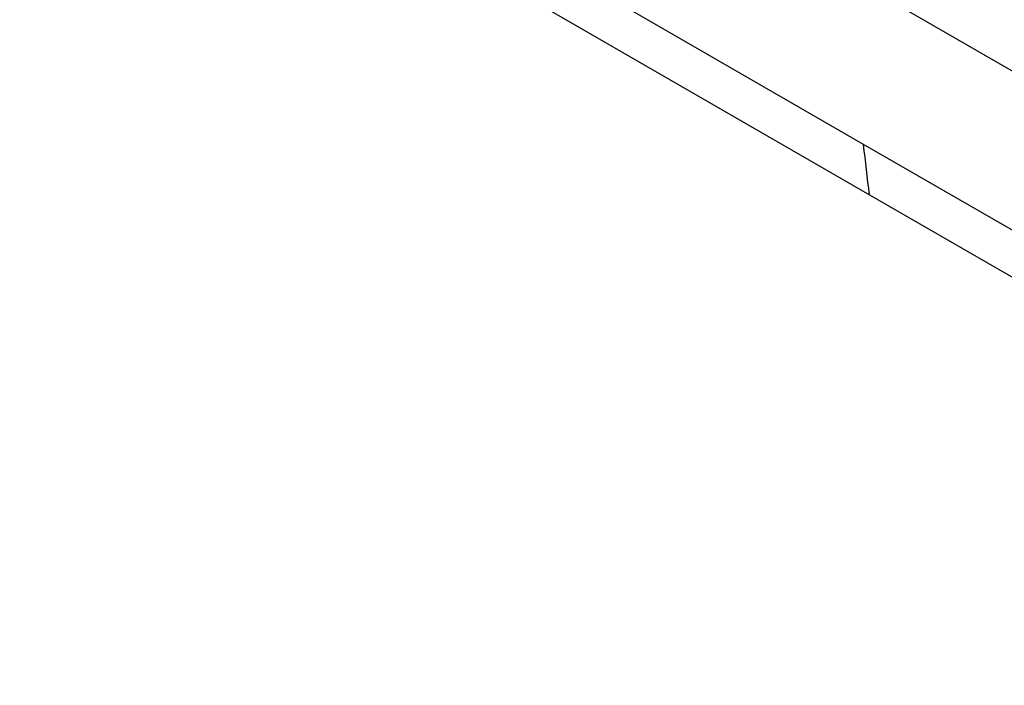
# Model space of a CAD drawing. Header units: millimetres. Extents: x -0.39 to 0.76, y -0.29 to 0.59.
# Tile 105 of 137: x 0.5715 to 0.6148, y 0.2875 to 0.3168. Entities that reach past the tile are written whole.
import ezdxf

# ---------------------------------------------------------------- set-up
doc = ezdxf.new("R2010")
doc.units = ezdxf.units.MM

msp = doc.modelspace()

# ---------------------------------------------------------------- linework, layer by layer
at = {"color": 7, "linetype": 'Continuous', "lineweight": 25}
for p, q in [((0.642871, 0.298543), (0.582995, 0.333108)), ((0.571457, 0.3307), (0.608852, 0.309112)), ((0.608593, 0.311324), (0.576906, 0.329616)), ((0.640279, 0.293032), (0.608593, 0.311324)), ((0.608852, 0.309112), (0.646247, 0.287525))]:
    msp.add_line(p, q, dxfattribs=at)
msp.add_open_spline([(0.608852, 0.309112), (0.608766, 0.30985), (0.60868, 0.310587), (0.608593, 0.311324)], degree=3, dxfattribs=at)

doc.saveas('drawing.dxf')
